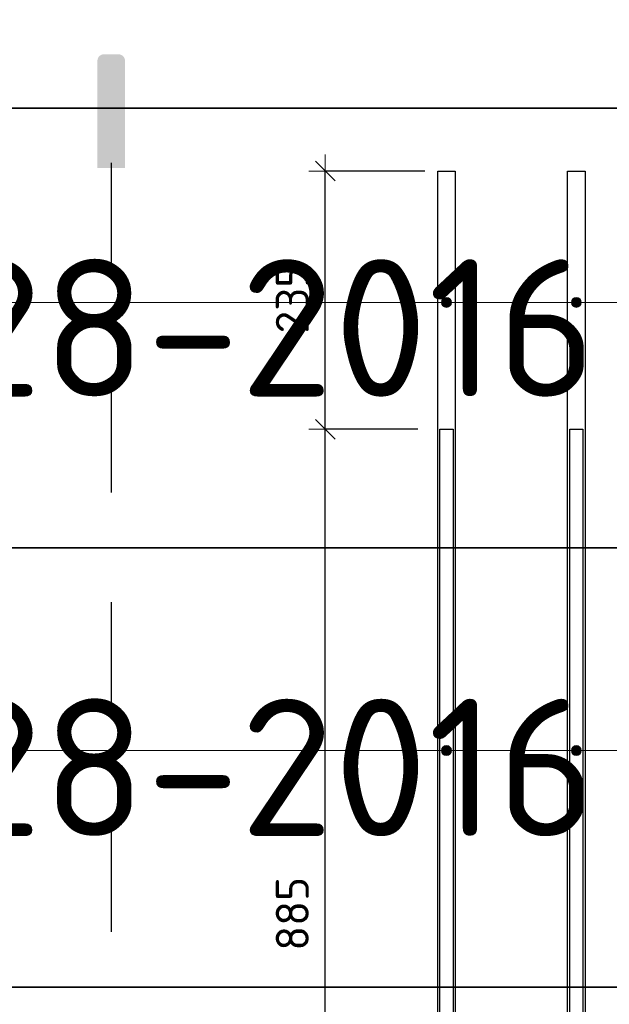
# Model space of a CAD drawing. Header units: metres. Extents: x -38 to 114, y -15 to 21.
# Tile 47 of 244: x 82.709 to 83.245, y -5.308 to -4.412. Entities that reach past the tile are written whole.
import ezdxf

# ---------------------------------------------------------------- set-up
doc = ezdxf.new("R2010")
doc.units = ezdxf.units.M
doc.header["$PDMODE"] = 65
doc.linetypes.add('______2', pattern=[0.0405, 0.03, -0.0105])
for name, color, linetype, lineweight in [('XR$4$Арм.стержн.горизонт. 1', 180, 'Continuous', 35), ('XR$4$Арм.стержн.горизонт. 2', 202, 'Continuous', 35), ('XR$4$Размерная линия (1)', 7, 'Continuous', 13), ('XR$6$Арм.стержн.горизонт. 1', 180, 'Continuous', 35), ('XR$6$Арм.стержн.горизонт. 2', 202, 'Continuous', 35), ('XR$6$Размерная линия (1)', 7, 'Continuous', 13)]:
    doc.layers.add(name, color=color, linetype=linetype, lineweight=lineweight)
doc.styles.add('ISOCPEUR', font='txt')
doc.dimstyles.new('DIMSTYLE_24', dxfattribs={"dimtxt": 0.03, "dimasz": 0.03, "dimexe": 0, "dimexo": 0, "dimgap": 0.015, "dimtad": 2, "dimdec": 0, "dimlfac": 1000, "dimrnd": 5, "dimzin": 12, "dimdsep": 46, "dimtxsty": 'ISOCPEUR', "dimblk1": 'ALL_ML_STRICH', "dimblk2": 'ALL_ML_STRICH', "dimsah": 1, "dimcen": 0, "dimclrd": 7, "dimclre": 256, "dimclrt": 7, "dimadec": 0, "dimazin": 0, "dimtfac": 1, "dimtdec": 0, "dimtix": 1, "dimtmove": 2, "dimatfit": 3, "dimfxl": 0, "dimtzin": 0, "dimlwd": 0, "dimlwe": -3, "dimarcsym": 0})

# ---------------------------------------------------------------- blocks, each defined once
blk = doc.blocks.new('СЛОЖНЫЙ_ОБЪЕКТ_68')
at = {"linetype": 'Continuous', "lineweight": 25, "true_color": 0x000000, "transparency": 33554687}
blk.add_hatch(color=18, dxfattribs=at).paths.add_polyline_path([(82.80432, -4.44879), (82.80417, -4.44804), (82.80392, -4.44731), (82.80358, -4.44662), (82.80316, -4.44599), (82.80265, -4.44541), (82.80207, -4.44491), (82.80144, -4.44448), (82.80075, -4.44414), (82.80002, -4.44389), (82.79927, -4.44374), (82.7985, -4.44369), (82.78515, -4.44369), (82.78438, -4.44374), (82.78363, -4.44389), (82.78291, -4.44414), (82.78222, -4.44448), (82.78158, -4.44491), (82.781, -4.44541), (82.7805, -4.44599), (82.78007, -4.44662), (82.77973, -4.44731), (82.77949, -4.44804), (82.77934, -4.44879), (82.77929, -4.44956), (82.77929, -4.54705), (82.80437, -4.54705), (82.80437, -4.44956)])
at = {"color": 7, "linetype": '______2', "lineweight": 25, "transparency": 33554687}
blk.add_line((82.79183, -4.5424), (82.79183, -6.90096), dxfattribs=at)
blk = doc.blocks.new('ALL_ML_STRICH')
at = {"color": 0, "linetype": 'ByBlock', "lineweight": -2}
for p, q in [((-0.3, -0.3), (0.3, 0.3)), ((0, -0.5), (0, 0.5)), ((-1, 0), (0.5, 0))]:
    blk.add_line(p, q, dxfattribs=at)
blk = doc.blocks.new('*D445')
at = {"layer": 'DEFPOINTS', "color": 7, "linetype": 'Continuous', "lineweight": 13, "transparency": 33554687}
for p in [(83.09063, -4.7849), (82.88966, -5.6699), (82.98644, -5.6699)]:
    blk.add_point(p, dxfattribs=at)
at = {"layer": 'XR$4$Размерная линия (1)', "color": 9, "linetype": 'Continuous', "lineweight": -2, "true_color": 0xc7c7c7, "transparency": 33554687}
for p, q in [((83.07063, -4.7849), (82.98644, -4.7849)), ((82.90966, -5.6699), (82.98644, -5.6699))]:
    blk.add_line(p, q, dxfattribs=at)
at = {"layer": 'XR$4$Размерная линия (1)', "color": 7, "linetype": 'Continuous', "lineweight": -2, "transparency": 33554687}
blk.add_line((82.98644, -5.6699), (82.98644, -4.7849), dxfattribs=at)
at = {"layer": 'XR$4$Размерная линия (1)', "color": 7, "linetype": 'Continuous', "lineweight": 13, "transparency": 33554687, "xscale": 0.03, "yscale": 0.03, "zscale": 0.03}
for p, rotation in [((82.98644, -4.7849), 90), ((82.98644, -5.6699), 270)]:
    blk.add_blockref('ALL_ML_STRICH', p, dxfattribs=dict(at, rotation=rotation))
at = {"layer": 'XR$4$Размерная линия (1)', "color": 7, "linetype": 'Continuous', "lineweight": 13, "transparency": 33554687, "insert": (82.95644, -5.2259), "char_height": 0.03, "width": 0.09, "attachment_point": 5, "rotation": 90, "style": 'ISOCPEUR'}
blk.add_mtext('\\A1;{885}', dxfattribs=at)
blk = doc.blocks.new('*D446')
at = {"layer": 'DEFPOINTS', "color": 7, "linetype": 'Continuous', "lineweight": 13, "transparency": 33554687}
for p in [(83.09708, -4.5499), (82.98644, -4.7849), (83.09063, -4.7849)]:
    blk.add_point(p, dxfattribs=at)
at = {"layer": 'XR$4$Размерная линия (1)', "color": 9, "linetype": 'Continuous', "lineweight": -2, "true_color": 0xc7c7c7, "transparency": 33554687}
for p, q in [((83.07708, -4.5499), (82.98644, -4.5499)), ((83.07063, -4.7849), (82.98644, -4.7849))]:
    blk.add_line(p, q, dxfattribs=at)
at = {"layer": 'XR$4$Размерная линия (1)', "color": 7, "linetype": 'Continuous', "lineweight": -2, "transparency": 33554687}
blk.add_line((82.98644, -4.7849), (82.98644, -4.5499), dxfattribs=at)
at = {"layer": 'XR$4$Размерная линия (1)', "color": 7, "linetype": 'Continuous', "lineweight": 13, "transparency": 33554687, "xscale": 0.03, "yscale": 0.03, "zscale": 0.03}
for p, rotation in [((82.98644, -4.5499), 90), ((82.98644, -4.7849), 270)]:
    blk.add_blockref('ALL_ML_STRICH', p, dxfattribs=dict(at, rotation=rotation))
at = {"layer": 'XR$4$Размерная линия (1)', "color": 7, "linetype": 'Continuous', "lineweight": 13, "transparency": 33554687, "insert": (82.95644, -4.6659), "char_height": 0.03, "width": 0.09, "attachment_point": 5, "rotation": 90, "style": 'ISOCPEUR'}
blk.add_mtext('\\A1;{235}', dxfattribs=at)
blk = doc.blocks.new('СЛОЖНЫЙ_ОБЪЕКТ_82')
at = {"linetype": 'Continuous', "lineweight": 25, "true_color": 0x000000, "transparency": 33554687}
blk.add_hatch(color=18, dxfattribs=at).paths.add_polyline_path([(82.80432, -4.44879), (82.80417, -4.44804), (82.80392, -4.44731), (82.80358, -4.44662), (82.80316, -4.44599), (82.80265, -4.44541), (82.80207, -4.44491), (82.80144, -4.44448), (82.80075, -4.44414), (82.80002, -4.44389), (82.79927, -4.44374), (82.7985, -4.44369), (82.78515, -4.44369), (82.78438, -4.44374), (82.78363, -4.44389), (82.78291, -4.44414), (82.78222, -4.44448), (82.78158, -4.44491), (82.781, -4.44541), (82.7805, -4.44599), (82.78007, -4.44662), (82.77973, -4.44731), (82.77949, -4.44804), (82.77934, -4.44879), (82.77929, -4.44956), (82.77929, -4.54705), (82.80437, -4.54705), (82.80437, -4.44956)])
at = {"color": 7, "linetype": '______2', "lineweight": 25, "transparency": 33554687}
blk.add_line((82.79183, -4.5424), (82.79183, -6.90096), dxfattribs=at)
blk = doc.blocks.new('*D757')
at = {"layer": 'DEFPOINTS', "color": 7, "linetype": 'Continuous', "lineweight": 13, "transparency": 33554687}
for p in [(83.09063, -4.7849), (82.88966, -5.6699), (82.98644, -5.6699)]:
    blk.add_point(p, dxfattribs=at)
at = {"layer": 'XR$6$Размерная линия (1)', "color": 9, "linetype": 'Continuous', "lineweight": -2, "true_color": 0xc7c7c7, "transparency": 33554687}
for p, q in [((83.07063, -4.7849), (82.98644, -4.7849)), ((82.90966, -5.6699), (82.98644, -5.6699))]:
    blk.add_line(p, q, dxfattribs=at)
at = {"layer": 'XR$6$Размерная линия (1)', "color": 7, "linetype": 'Continuous', "lineweight": -2, "transparency": 33554687}
blk.add_line((82.98644, -5.6699), (82.98644, -4.7849), dxfattribs=at)
at = {"layer": 'XR$6$Размерная линия (1)', "color": 7, "linetype": 'Continuous', "lineweight": 13, "transparency": 33554687, "xscale": 0.03, "yscale": 0.03, "zscale": 0.03}
for p, rotation in [((82.98644, -4.7849), 90), ((82.98644, -5.6699), 270)]:
    blk.add_blockref('ALL_ML_STRICH', p, dxfattribs=dict(at, rotation=rotation))
at = {"layer": 'XR$6$Размерная линия (1)', "color": 7, "linetype": 'Continuous', "lineweight": 13, "transparency": 33554687, "insert": (82.95644, -5.2259), "char_height": 0.03, "width": 0.09, "attachment_point": 5, "rotation": 90, "style": 'ISOCPEUR'}
blk.add_mtext('\\A1;{885}', dxfattribs=at)
blk = doc.blocks.new('*D758')
at = {"layer": 'DEFPOINTS', "color": 7, "linetype": 'Continuous', "lineweight": 13, "transparency": 33554687}
for p in [(83.09708, -4.5499), (82.98644, -4.7849), (83.09063, -4.7849)]:
    blk.add_point(p, dxfattribs=at)
at = {"layer": 'XR$6$Размерная линия (1)', "color": 9, "linetype": 'Continuous', "lineweight": -2, "true_color": 0xc7c7c7, "transparency": 33554687}
for p, q in [((83.07708, -4.5499), (82.98644, -4.5499)), ((83.07063, -4.7849), (82.98644, -4.7849))]:
    blk.add_line(p, q, dxfattribs=at)
at = {"layer": 'XR$6$Размерная линия (1)', "color": 7, "linetype": 'Continuous', "lineweight": -2, "transparency": 33554687}
blk.add_line((82.98644, -4.7849), (82.98644, -4.5499), dxfattribs=at)
at = {"layer": 'XR$6$Размерная линия (1)', "color": 7, "linetype": 'Continuous', "lineweight": 13, "transparency": 33554687, "xscale": 0.03, "yscale": 0.03, "zscale": 0.03}
for p, rotation in [((82.98644, -4.5499), 90), ((82.98644, -4.7849), 270)]:
    blk.add_blockref('ALL_ML_STRICH', p, dxfattribs=dict(at, rotation=rotation))
at = {"layer": 'XR$6$Размерная линия (1)', "color": 7, "linetype": 'Continuous', "lineweight": 13, "transparency": 33554687, "insert": (82.95644, -4.6659), "char_height": 0.03, "width": 0.09, "attachment_point": 5, "rotation": 90, "style": 'ISOCPEUR'}
blk.add_mtext('\\A1;{235}', dxfattribs=at)

msp = doc.modelspace()

# ---------------------------------------------------------------- hatches: boundary and pattern name
at = {"layer": 'XR$4$Арм.стержн.горизонт. 1', "linetype": 'Continuous', "lineweight": 13, "transparency": 33554687}
for points in [[(83.09276, -4.67175), (83.09276, -4.66725), (83.09213, -4.6695)], [(83.09276, -4.66725), (83.09438, -4.67337), (83.09438, -4.66563)], [(83.09276, -4.66725), (83.09276, -4.67175), (83.09438, -4.67337)], [(83.09438, -4.66563), (83.09663, -4.674), (83.09663, -4.665)], [(83.09438, -4.66563), (83.09438, -4.67337), (83.09663, -4.674)], [(83.09663, -4.665), (83.09663, -4.674), (83.09888, -4.67337)], [(83.09663, -4.665), (83.09888, -4.67337), (83.09888, -4.66563)], [(83.09888, -4.66563), (83.09888, -4.67337), (83.1005, -4.67175)], [(83.09888, -4.66563), (83.1005, -4.67175), (83.1005, -4.66725)], [(83.1005, -4.66725), (83.1005, -4.67175), (83.10113, -4.6695)], [(83.21076, -4.67175), (83.21076, -4.66725), (83.21013, -4.6695)], [(83.21076, -4.66725), (83.21238, -4.67337), (83.21238, -4.66563)], [(83.21076, -4.66725), (83.21076, -4.67175), (83.21238, -4.67337)], [(83.21238, -4.66563), (83.21463, -4.674), (83.21463, -4.665)], [(83.21238, -4.66563), (83.21238, -4.67337), (83.21463, -4.674)], [(83.21463, -4.665), (83.21463, -4.674), (83.21688, -4.67337)], [(83.21463, -4.665), (83.21688, -4.67337), (83.21688, -4.66563)], [(83.21688, -4.66563), (83.21688, -4.67337), (83.2185, -4.67175)], [(83.21688, -4.66563), (83.2185, -4.67175), (83.2185, -4.66725)], [(83.2185, -4.66725), (83.2185, -4.67175), (83.21913, -4.6695)]]:
    msp.add_hatch(color=7, dxfattribs=at).paths.add_polyline_path(points)
at = {"layer": 'XR$4$Арм.стержн.горизонт. 2', "linetype": 'Continuous', "lineweight": 13, "transparency": 33554687}
for points in [[(83.09276, -5.07955), (83.09276, -5.07505), (83.09213, -5.0773)], [(83.09276, -5.07505), (83.09438, -5.08117), (83.09438, -5.07343)], [(83.09276, -5.07505), (83.09276, -5.07955), (83.09438, -5.08117)], [(83.09438, -5.07343), (83.09663, -5.0818), (83.09663, -5.0728)], [(83.09438, -5.07343), (83.09438, -5.08117), (83.09663, -5.0818)], [(83.09663, -5.0728), (83.09663, -5.0818), (83.09888, -5.08117)], [(83.09663, -5.0728), (83.09888, -5.08117), (83.09888, -5.07343)], [(83.09888, -5.07343), (83.09888, -5.08117), (83.1005, -5.07955)], [(83.09888, -5.07343), (83.1005, -5.07955), (83.1005, -5.07505)], [(83.1005, -5.07505), (83.1005, -5.07955), (83.10113, -5.0773)], [(83.21076, -5.07955), (83.21076, -5.07505), (83.21013, -5.0773)], [(83.21076, -5.07505), (83.21238, -5.08117), (83.21238, -5.07343)], [(83.21076, -5.07505), (83.21076, -5.07955), (83.21238, -5.08117)], [(83.21238, -5.07343), (83.21463, -5.0818), (83.21463, -5.0728)], [(83.21238, -5.07343), (83.21238, -5.08117), (83.21463, -5.0818)], [(83.21463, -5.0728), (83.21463, -5.0818), (83.21688, -5.08117)], [(83.21463, -5.0728), (83.21688, -5.08117), (83.21688, -5.07343)], [(83.21688, -5.07343), (83.21688, -5.08117), (83.2185, -5.07955)], [(83.21688, -5.07343), (83.2185, -5.07955), (83.2185, -5.07505)], [(83.2185, -5.07505), (83.2185, -5.07955), (83.21913, -5.0773)]]:
    msp.add_hatch(color=7, dxfattribs=at).paths.add_polyline_path(points)
at = {"layer": 'XR$6$Арм.стержн.горизонт. 1', "linetype": 'Continuous', "lineweight": 13, "transparency": 33554687}
for points in [[(83.09276, -4.67175), (83.09276, -4.66725), (83.09213, -4.6695)], [(83.09276, -4.66725), (83.09438, -4.67337), (83.09438, -4.66563)], [(83.09276, -4.66725), (83.09276, -4.67175), (83.09438, -4.67337)], [(83.09438, -4.66563), (83.09663, -4.674), (83.09663, -4.665)], [(83.09438, -4.66563), (83.09438, -4.67337), (83.09663, -4.674)], [(83.09663, -4.665), (83.09663, -4.674), (83.09888, -4.67337)], [(83.09663, -4.665), (83.09888, -4.67337), (83.09888, -4.66563)], [(83.09888, -4.66563), (83.09888, -4.67337), (83.1005, -4.67175)], [(83.09888, -4.66563), (83.1005, -4.67175), (83.1005, -4.66725)], [(83.1005, -4.66725), (83.1005, -4.67175), (83.10113, -4.6695)], [(83.21076, -4.67175), (83.21076, -4.66725), (83.21013, -4.6695)], [(83.21076, -4.66725), (83.21238, -4.67337), (83.21238, -4.66563)], [(83.21076, -4.66725), (83.21076, -4.67175), (83.21238, -4.67337)], [(83.21238, -4.66563), (83.21463, -4.674), (83.21463, -4.665)], [(83.21238, -4.66563), (83.21238, -4.67337), (83.21463, -4.674)], [(83.21463, -4.665), (83.21463, -4.674), (83.21688, -4.67337)], [(83.21463, -4.665), (83.21688, -4.67337), (83.21688, -4.66563)], [(83.21688, -4.66563), (83.21688, -4.67337), (83.2185, -4.67175)], [(83.21688, -4.66563), (83.2185, -4.67175), (83.2185, -4.66725)], [(83.2185, -4.66725), (83.2185, -4.67175), (83.21913, -4.6695)]]:
    msp.add_hatch(color=7, dxfattribs=at).paths.add_polyline_path(points)
at = {"layer": 'XR$6$Арм.стержн.горизонт. 2', "linetype": 'Continuous', "lineweight": 13, "transparency": 33554687}
for points in [[(83.09276, -5.07955), (83.09276, -5.07505), (83.09213, -5.0773)], [(83.09276, -5.07505), (83.09438, -5.08117), (83.09438, -5.07343)], [(83.09276, -5.07505), (83.09276, -5.07955), (83.09438, -5.08117)], [(83.09438, -5.07343), (83.09663, -5.0818), (83.09663, -5.0728)], [(83.09438, -5.07343), (83.09438, -5.08117), (83.09663, -5.0818)], [(83.09663, -5.0728), (83.09663, -5.0818), (83.09888, -5.08117)], [(83.09663, -5.0728), (83.09888, -5.08117), (83.09888, -5.07343)], [(83.09888, -5.07343), (83.09888, -5.08117), (83.1005, -5.07955)], [(83.09888, -5.07343), (83.1005, -5.07955), (83.1005, -5.07505)], [(83.1005, -5.07505), (83.1005, -5.07955), (83.10113, -5.0773)], [(83.21076, -5.07955), (83.21076, -5.07505), (83.21013, -5.0773)], [(83.21076, -5.07505), (83.21238, -5.08117), (83.21238, -5.07343)], [(83.21076, -5.07505), (83.21076, -5.07955), (83.21238, -5.08117)], [(83.21238, -5.07343), (83.21463, -5.0818), (83.21463, -5.0728)], [(83.21238, -5.07343), (83.21238, -5.08117), (83.21463, -5.0818)], [(83.21463, -5.0728), (83.21463, -5.0818), (83.21688, -5.08117)], [(83.21463, -5.0728), (83.21688, -5.08117), (83.21688, -5.07343)], [(83.21688, -5.07343), (83.21688, -5.08117), (83.2185, -5.07955)], [(83.21688, -5.07343), (83.2185, -5.07955), (83.2185, -5.07505)], [(83.2185, -5.07505), (83.2185, -5.07955), (83.21913, -5.0773)]]:
    msp.add_hatch(color=7, dxfattribs=at).paths.add_polyline_path(points)

# ---------------------------------------------------------------- linework, layer by layer
at = {"color": 7, "linetype": 'Continuous', "lineweight": 13, "transparency": 33554687}
for p, q in [((89.96143, -4.49271), (80.71143, -4.49271)), ((89.96143, -4.89271), (80.71143, -4.89271)), ((89.96143, -5.29271), (80.71143, -5.29271))]:
    msp.add_line(p, q, dxfattribs=at)
at = {"color": 7, "linetype": 'Continuous', "lineweight": 35, "transparency": 33554687}
for p, q in [((80.71143, -4.49271), (89.96143, -4.49271)), ((89.96143, -4.49271), (80.71143, -4.49271)), ((80.71143, -4.89271), (89.96143, -4.89271)), ((89.96143, -4.89271), (80.71143, -4.89271)), ((80.71143, -5.29271), (89.96143, -5.29271)), ((89.96143, -5.29271), (80.71143, -5.29271))]:
    msp.add_line(p, q, dxfattribs=at)
at = {"layer": 'XR$4$Арм.стержн.горизонт. 1', "color": 7, "linetype": 'Continuous', "lineweight": 13, "transparency": 33554687}
for p, q in [((83.09663, -4.665), (83.09663, -4.665)), ((83.21463, -4.665), (83.21463, -4.665)), ((80.63893, -4.6695), (83.62163, -4.6695)), ((80.63893, -4.6695), (84.26463, -4.6695)), ((80.63893, -4.6695), (83.73963, -4.6695)), ((80.63893, -4.6695), (83.09663, -4.6695)), ((80.63893, -4.6695), (84.14663, -4.6695)), ((80.63893, -4.6695), (83.21463, -4.6695)), ((83.09213, -4.6695), (83.09213, -4.6695)), ((83.09663, -4.674), (83.09663, -4.674)), ((83.10113, -4.6695), (83.10113, -4.6695)), ((83.21013, -4.6695), (83.21013, -4.6695)), ((83.21463, -4.674), (83.21463, -4.674)), ((83.21913, -4.6695), (83.21913, -4.6695))]:
    msp.add_line(p, q, dxfattribs=at)
at = {"layer": 'XR$4$Арм.стержн.горизонт. 1', "color": 7, "linetype": 'Continuous', "lineweight": 25, "transparency": 33554687}
for points in [[(83.08863, -6.8899), (83.08863, -4.5499), (83.10463, -4.5499), (83.10463, -6.8899), (83.08863, -6.8899)], [(83.20663, -6.8899), (83.20663, -4.5499), (83.22263, -4.5499), (83.22263, -6.8899), (83.20663, -6.8899)]]:
    msp.add_lwpolyline(points, dxfattribs=at)
at = {"layer": 'XR$4$Арм.стержн.горизонт. 1', "color": 7, "linetype": 'Continuous', "lineweight": 13, "transparency": 33554687}
for centre in [(83.09663, -4.6695), (83.21463, -4.6695)]:
    msp.add_circle(centre, 0.0045, dxfattribs=at)
at = {"layer": 'XR$4$Арм.стержн.горизонт. 2', "color": 7, "linetype": 'Continuous', "lineweight": 13, "transparency": 33554687}
for p, q in [((80.63543, -5.0773), (84.14663, -5.0773)), ((80.63543, -5.0773), (83.62163, -5.0773)), ((80.63543, -5.0773), (83.09663, -5.0773)), ((80.63543, -5.0773), (84.26463, -5.0773)), ((80.63543, -5.0773), (83.73963, -5.0773)), ((80.63543, -5.0773), (83.21463, -5.0773)), ((83.09213, -5.0773), (83.09213, -5.0773)), ((83.09663, -5.0728), (83.09663, -5.0728)), ((83.10113, -5.0773), (83.10113, -5.0773)), ((83.21013, -5.0773), (83.21013, -5.0773)), ((83.21463, -5.0728), (83.21463, -5.0728)), ((83.21913, -5.0773), (83.21913, -5.0773)), ((83.09663, -5.0818), (83.09663, -5.0818)), ((83.21463, -5.0818), (83.21463, -5.0818))]:
    msp.add_line(p, q, dxfattribs=at)
at = {"layer": 'XR$4$Арм.стержн.горизонт. 2', "color": 34, "linetype": 'Continuous', "lineweight": 25, "transparency": 33554687}
for points in [[(83.10263, -4.7849), (83.10263, -6.7349), (83.09063, -6.7349), (83.09063, -4.7849), (83.10263, -4.7849)], [(83.22063, -4.7849), (83.22063, -6.7349), (83.20863, -6.7349), (83.20863, -4.7849), (83.22063, -4.7849)]]:
    msp.add_lwpolyline(points, dxfattribs=at)
at = {"layer": 'XR$4$Арм.стержн.горизонт. 2', "color": 7, "linetype": 'Continuous', "lineweight": 13, "transparency": 33554687}
for centre in [(83.09663, -5.0773), (83.21463, -5.0773)]:
    msp.add_circle(centre, 0.0045, dxfattribs=at)
at = {"layer": 'XR$6$Арм.стержн.горизонт. 1', "color": 7, "linetype": 'Continuous', "lineweight": 13, "transparency": 33554687}
for p, q in [((83.09663, -4.665), (83.09663, -4.665)), ((83.21463, -4.665), (83.21463, -4.665)), ((80.63893, -4.6695), (83.62163, -4.6695)), ((80.63893, -4.6695), (84.26463, -4.6695)), ((80.63893, -4.6695), (83.73963, -4.6695)), ((80.63893, -4.6695), (83.09663, -4.6695)), ((80.63893, -4.6695), (84.14663, -4.6695)), ((80.63893, -4.6695), (83.21463, -4.6695)), ((83.09213, -4.6695), (83.09213, -4.6695)), ((83.09663, -4.674), (83.09663, -4.674)), ((83.10113, -4.6695), (83.10113, -4.6695)), ((83.21013, -4.6695), (83.21013, -4.6695)), ((83.21463, -4.674), (83.21463, -4.674)), ((83.21913, -4.6695), (83.21913, -4.6695))]:
    msp.add_line(p, q, dxfattribs=at)
at = {"layer": 'XR$6$Арм.стержн.горизонт. 1', "color": 7, "linetype": 'Continuous', "lineweight": 25, "transparency": 33554687}
for points in [[(83.08863, -6.8899), (83.08863, -4.5499), (83.10463, -4.5499), (83.10463, -6.8899), (83.08863, -6.8899)], [(83.20663, -6.8899), (83.20663, -4.5499), (83.22263, -4.5499), (83.22263, -6.8899), (83.20663, -6.8899)]]:
    msp.add_lwpolyline(points, dxfattribs=at)
at = {"layer": 'XR$6$Арм.стержн.горизонт. 1', "color": 7, "linetype": 'Continuous', "lineweight": 13, "transparency": 33554687}
for centre in [(83.09663, -4.6695), (83.21463, -4.6695)]:
    msp.add_circle(centre, 0.0045, dxfattribs=at)
at = {"layer": 'XR$6$Арм.стержн.горизонт. 2', "color": 7, "linetype": 'Continuous', "lineweight": 13, "transparency": 33554687}
for p, q in [((80.63543, -5.0773), (84.14663, -5.0773)), ((80.63543, -5.0773), (83.62163, -5.0773)), ((80.63543, -5.0773), (83.09663, -5.0773)), ((80.63543, -5.0773), (84.26463, -5.0773)), ((80.63543, -5.0773), (83.73963, -5.0773)), ((80.63543, -5.0773), (83.21463, -5.0773)), ((83.09213, -5.0773), (83.09213, -5.0773)), ((83.09663, -5.0728), (83.09663, -5.0728)), ((83.10113, -5.0773), (83.10113, -5.0773)), ((83.21013, -5.0773), (83.21013, -5.0773)), ((83.21463, -5.0728), (83.21463, -5.0728)), ((83.21913, -5.0773), (83.21913, -5.0773)), ((83.09663, -5.0818), (83.09663, -5.0818)), ((83.21463, -5.0818), (83.21463, -5.0818))]:
    msp.add_line(p, q, dxfattribs=at)
at = {"layer": 'XR$6$Арм.стержн.горизонт. 2', "color": 34, "linetype": 'Continuous', "lineweight": 25, "transparency": 33554687}
for points in [[(83.10263, -4.7849), (83.10263, -6.7349), (83.09063, -6.7349), (83.09063, -4.7849), (83.10263, -4.7849)], [(83.22063, -4.7849), (83.22063, -6.7349), (83.20863, -6.7349), (83.20863, -4.7849), (83.22063, -4.7849)]]:
    msp.add_lwpolyline(points, dxfattribs=at)
at = {"layer": 'XR$6$Арм.стержн.горизонт. 2', "color": 7, "linetype": 'Continuous', "lineweight": 13, "transparency": 33554687}
for centre in [(83.09663, -5.0773), (83.21463, -5.0773)]:
    msp.add_circle(centre, 0.0045, dxfattribs=at)

# ---------------------------------------------------------------- block references
at = {"color": 7, "linetype": 'Continuous', "lineweight": 13, "transparency": 33554687}
for name in ['СЛОЖНЫЙ_ОБЪЕКТ_68', 'СЛОЖНЫЙ_ОБЪЕКТ_82']:
    msp.add_blockref(name, (0, 0), dxfattribs=at)

# ---------------------------------------------------------------- texts
at = {"color": 7, "linetype": 'Continuous', "lineweight": 35, "transparency": 33554687, "char_height": 0.0625, "width": 1.3727064, "attachment_point": 5, "style": 'ISOCPEUR'}
for insert in [(82.5831, -4.29271), (82.5831, -4.69271), (82.5831, -5.09271)]:
    msp.add_mtext('\\A1;{\\fISOCPEUR|i0|b0;\\H0.125000;\\W1.000000;\\C7;ГОСТ 34028-2016}\\P', dxfattribs=dict(at, insert=insert))

# ---------------------------------------------------------------- dimensions: what is measured, and where the dimension line sits
at = {"layer": 'XR$4$Размерная линия (1)', "color": 7, "linetype": 'Continuous', "lineweight": 13, "transparency": 33554687}
for base, p1, p2, picture, middle in [((82.98644, -4.5499), (83.07063, -4.7849), (83.07708, -4.5499), '*D446', (82.95644, -4.6659)), ((82.98644, -4.7849), (82.90966, -5.6699), (83.07063, -4.7849), '*D445', (82.95644, -5.2259))]:
    dim = msp.add_linear_dim(base=base, p1=p1, p2=p2, angle=90, dimstyle='DIMSTYLE_24', override={"dimpost": '<>', "dimclrd": 7, "dimclre": 9, "dimclrt": 7, "dimlwd": 0, "dimlwe": 65533}, dxfattribs=at)
    dim.commit()
    dim.dimension.update_dxf_attribs({"geometry": picture, "text_midpoint": middle, "dimtype": 160})
at = {"layer": 'XR$6$Размерная линия (1)', "color": 7, "linetype": 'Continuous', "lineweight": 13, "transparency": 33554687}
for base, p1, p2, picture, middle in [((82.98644, -4.5499), (83.07063, -4.7849), (83.07708, -4.5499), '*D758', (82.95644, -4.6659)), ((82.98644, -4.7849), (82.90966, -5.6699), (83.07063, -4.7849), '*D757', (82.95644, -5.2259))]:
    dim = msp.add_linear_dim(base=base, p1=p1, p2=p2, angle=90, dimstyle='DIMSTYLE_24', override={"dimpost": '<>', "dimclrd": 7, "dimclre": 9, "dimclrt": 7, "dimlwd": 0, "dimlwe": 65533}, dxfattribs=at)
    dim.commit()
    dim.dimension.update_dxf_attribs({"geometry": picture, "text_midpoint": middle, "dimtype": 160})

doc.saveas('drawing.dxf')
